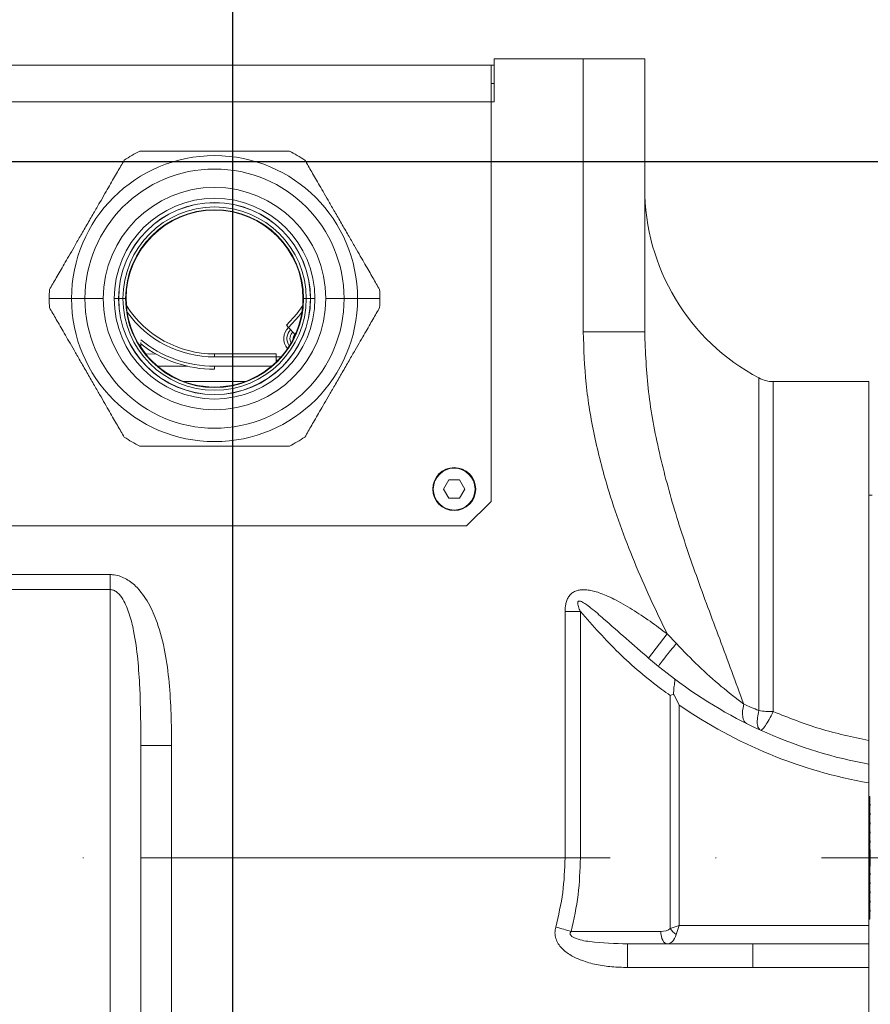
# Model space of a CAD drawing. Header units: millimetres. Extents: x 35469 to 44263, y -24881 to -16268.
# Tile 73 of 231: x 38719 to 38858, y -17933 to -17773. Entities that reach past the tile are written whole.
import ezdxf

# ---------------------------------------------------------------- set-up
doc = ezdxf.new("R2010")
doc.units = ezdxf.units.MM
doc.header["$LTSCALE"] = 0.3175
doc.linetypes.add('ACAD_ISO10W100', pattern=[18, 12, -3, 0, -3])
for name, color, linetype, lineweight in [('1轮廓实线层', 7, 'Continuous', 18), ('7标注层', 4, 'Continuous', 13), ('中心线', 4, 'ACAD_ISO10W100', 20)]:
    doc.layers.add(name, color=color, linetype=linetype, lineweight=lineweight)
doc.styles.add('标准汉字', font='gbenor.shx', dxfattribs={"bigfont": 'gbcbig.shx'})
doc.dimstyles.new('M1：18', dxfattribs={"dimscale": 18, "dimtxt": 3.5, "dimasz": 2.5, "dimexe": 2, "dimexo": 0, "dimgap": 1.5, "dimtad": 1, "dimdec": 1, "dimdsep": 46, "dimtxsty": '标准汉字', "dimcen": 5, "dimdle": 5, "dimclrd": 1, "dimclre": 1, "dimclrt": 256, "dimadec": 4, "dimazin": 2, "dimtfac": 1, "dimtdec": 1, "dimtmove": 0, "dimatfit": 3, "dimfxl": 1, "dimtolj": 1, "dimarcsym": 0})

# ---------------------------------------------------------------- blocks, each defined once
blk = doc.blocks.new('*D28')
at = {"layer": '7标注层', "color": 1, "lineweight": -2, "ltscale": 18, "transparency": 16777216}
for p, q in [((38753.98, -17970.42), (38753.98, -17602.95)), ((39813.98, -17831.5), (39813.98, -17602.95)), ((38798.98, -17638.95), (39768.98, -17638.95))]:
    blk.add_line(p, q, dxfattribs=at)
at = {"layer": '7标注层', "color": 1, "transparency": 16777216}
for points in [[(38798.98, -17631.45), (38798.98, -17646.45), (38753.98, -17638.95)], [(39768.98, -17646.45), (39768.98, -17631.45), (39813.98, -17638.95)]]:
    blk.add_solid(points, dxfattribs=at)
at = {"layer": 'Defpoints', "color": 0, "transparency": 16777216}
for p in [(39813.98, -17638.95), (39813.98, -17831.5), (38753.98, -17970.42)]:
    blk.add_point(p, dxfattribs=at)
at = {"layer": '7标注层', "transparency": 16777216, "insert": (39283.98, -17580.45), "char_height": 63, "attachment_point": 5, "style": '标准汉字'}
blk.add_mtext('\\A1;1060', dxfattribs=at)
blk = doc.blocks.new('*D31')
at = {"layer": '7标注层', "color": 1, "lineweight": -2, "ltscale": 18, "transparency": 16777216}
for p, q in [((38753.98, -17970.42), (38753.98, -17628.92)), ((38641.09, -18100.59), (38349.37, -18206.76))]:
    blk.add_line(p, q, dxfattribs=at)
blk.add_arc((38753.98, -18059.5), 394.58, 96.5379, 193.4621, dxfattribs=at)
at = {"layer": '7标注层', "color": 1, "transparency": 16777216}
for points in [[(38709.48, -17674.97), (38708.63, -17659.99), (38753.98, -17664.92)], [(38363.06, -18153.51), (38377.43, -18149.2), (38383.2, -18194.45)]]:
    blk.add_solid(points, dxfattribs=at)
at = {"layer": 'Defpoints', "color": 0, "transparency": 16777216}
for p in [(38430.76, -17833.17), (38753.98, -17970.42), (38753.98, -18059.5), (38641.09, -18100.59), (38753.98, -18971.19)]:
    blk.add_point(p, dxfattribs=at)
at = {"layer": '7标注层', "transparency": 16777216, "insert": (38446.82, -17714.89), "char_height": 63, "attachment_point": 5, "rotation": 41.7122, "style": '标准汉字'}
blk.add_mtext('\\A1;110%%d', dxfattribs=at)
blk = doc.blocks.new('*D32')
at = {"layer": '7标注层', "color": 1, "lineweight": -2, "ltscale": 18, "transparency": 16777216}
for p, q in [((38753.98, -17970.42), (38753.98, -17628.44)), ((38903.41, -18046.42), (39183.4, -18021.93))]:
    blk.add_line(p, q, dxfattribs=at)
blk.add_arc((38753.98, -18059.5), 395.05, 11.53, 83.47, dxfattribs=at)
at = {"layer": '7标注层', "color": 1, "transparency": 16777216}
for points in [[(38799.34, -17659.52), (38798.48, -17674.49), (38753.98, -17664.44)], [(39133.64, -17981.61), (39148.49, -17979.45), (39147.53, -18025.06)]]:
    blk.add_solid(points, dxfattribs=at)
at = {"layer": 'Defpoints', "color": 0, "transparency": 16777216}
for p in [(39020.88, -17768.23), (38753.98, -17970.42), (38903.41, -18046.42), (38753.98, -18059.5), (38753.98, -18971.19)]:
    blk.add_point(p, dxfattribs=at)
at = {"layer": '7标注层', "transparency": 16777216, "insert": (39060.4, -17725.1), "char_height": 63, "attachment_point": 5, "rotation": 317.5, "style": '标准汉字'}
blk.add_mtext('\\A1;85%%d', dxfattribs=at)
blk = doc.blocks.new('*D44')
at = {"layer": '7标注层', "color": 1, "lineweight": -2, "ltscale": 18, "transparency": 16777216}
for p, q in [((37974.46, -17796.16), (40892.23, -17796.16)), ((40856.23, -18794.5), (40856.23, -17841.16)), ((40604.54, -18839.5), (40892.23, -18839.5))]:
    blk.add_line(p, q, dxfattribs=at)
at = {"layer": '7标注层', "color": 1, "transparency": 16777216}
for points in [[(40863.73, -17841.16), (40848.73, -17841.16), (40856.23, -17796.16)], [(40848.73, -18794.5), (40863.73, -18794.5), (40856.23, -18839.5)]]:
    blk.add_solid(points, dxfattribs=at)
at = {"layer": 'Defpoints', "color": 0, "transparency": 16777216}
for p in [(37974.46, -17796.16), (40856.23, -17796.16), (40604.54, -18839.5)]:
    blk.add_point(p, dxfattribs=at)
at = {"layer": '7标注层', "transparency": 16777216, "insert": (40797.73, -18317.83), "char_height": 63, "attachment_point": 5, "rotation": 90, "style": '标准汉字'}
blk.add_mtext('\\A1;1043.3', dxfattribs=at)
blk = doc.blocks.new('*D45')
at = {"layer": '7标注层', "color": 1, "lineweight": -2, "ltscale": 18, "transparency": 16777216}
for p, q in [((38753.98, -16988.93), (41035.05, -16988.93)), ((40999.05, -17033.93), (40999.05, -18794.5)), ((40604.54, -18839.5), (41035.05, -18839.5))]:
    blk.add_line(p, q, dxfattribs=at)
at = {"layer": '7标注层', "color": 1, "transparency": 16777216}
for points in [[(41006.55, -17033.93), (40991.55, -17033.93), (40999.05, -16988.93)], [(40991.55, -18794.5), (41006.55, -18794.5), (40999.05, -18839.5)]]:
    blk.add_solid(points, dxfattribs=at)
at = {"layer": 'Defpoints', "color": 0, "transparency": 16777216}
for p in [(38753.98, -16988.93), (40604.54, -18839.5), (40999.05, -18839.5)]:
    blk.add_point(p, dxfattribs=at)
at = {"layer": '7标注层', "transparency": 16777216, "insert": (40940.55, -17914.21), "char_height": 63, "attachment_point": 5, "rotation": 90, "style": '标准汉字'}
blk.add_mtext('\\A1;1850.6', dxfattribs=at)

msp = doc.modelspace()

# ---------------------------------------------------------------- linework, layer by layer
at = {"layer": '1轮廓实线层', "ltscale": 18}
for p, q in [((38675.983, -17780.495), (38795.983, -17780.495)), ((38795.983, -17780.495), (38795.983, -17786.495)), ((38796.483, -17780.495), (38795.983, -17780.495)), ((38796.483, -17779.495), (38796.483, -17786.495)), ((38810.983, -17779.495), (38796.483, -17779.495)), ((38810.983, -17823.91), (38810.983, -17779.495)), ((38810.983, -17779.495), (38820.983, -17779.495)), ((38820.983, -17779.495), (38820.983, -17823.91)), ((38795.983, -17783.495), (38796.483, -17783.495)), ((38795.983, -17786.495), (38675.983, -17786.495)), ((38795.983, -17851.495), (38795.983, -17786.495)), ((38796.483, -17786.495), (38795.983, -17786.495)), ((38727.71, -17818.495), (38724.074, -17818.495)), ((38729.892, -17818.495), (38727.71, -17818.495)), ((38732.874, -17818.495), (38729.892, -17818.495)), ((38736.067, -17818.495), (38735.376, -17818.495)), ((38736.511, -17818.495), (38736.067, -17818.495)), ((38765.455, -17818.495), (38765.899, -17818.495)), ((38765.899, -17818.495), (38766.59, -17818.495)), ((38769.092, -17818.495), (38772.074, -17818.495)), ((38772.074, -17818.495), (38774.256, -17818.495)), ((38774.256, -17818.495), (38777.892, -17818.495)), ((38762.692, -17822.82), (38763.036, -17823.183)), ((38763.036, -17823.183), (38764.069, -17824.27)), ((38764.227, -17824.118), (38764.069, -17824.27)), ((38764.069, -17824.27), (38764.132, -17824.337)), ((38820.983, -17823.91), (38810.983, -17823.91)), ((38738.983, -17825.636), (38738.983, -17826.435)), ((38750.983, -17827.495), (38750.983, -17827.995)), ((38750.983, -17827.495), (38760.983, -17827.495)), ((38760.983, -17827.495), (38760.983, -17827.995)), ((38750.983, -17827.995), (38760.983, -17827.995)), ((38760.983, -17827.995), (38760.983, -17828.841)), ((38760.983, -17827.995), (38761.79, -17827.995)), ((38761.329, -17828.495), (38760.983, -17828.495)), ((38741.707, -17829.495), (38746.595, -17829.495)), ((38750.983, -17829.495), (38760.258, -17829.495)), ((38750.983, -17829.495), (38750.983, -17829.981)), ((38755.963, -17831.995), (38746.003, -17831.995)), ((38839.577, -17885.533), (38839.577, -17831.412)), ((38857.483, -17831.995), (38841.921, -17831.995)), ((38841.921, -17831.995), (38841.921, -17885.712)), ((38857.483, -17831.995), (38857.483, -17890.412)), ((38789.123, -17848.006), (38788.263, -17849.495)), ((38790.843, -17848.006), (38789.123, -17848.006)), ((38791.703, -17849.495), (38790.843, -17848.006)), ((38788.263, -17849.495), (38789.123, -17850.985)), ((38790.843, -17850.985), (38791.703, -17849.495)), ((38789.123, -17850.985), (38790.843, -17850.985)), ((38791.983, -17855.495), (38795.983, -17851.495)), ((38857.983, -17850.495), (38857.483, -17850.495)), ((38791.983, -17855.495), (38679.983, -17855.495)), ((38676.983, -17863.408), (38733.983, -17863.408)), ((38733.983, -17865.847), (38733.983, -17863.408)), ((38733.983, -17865.847), (38676.983, -17865.847)), ((38733.983, -17973.422), (38733.983, -17865.847)), ((38810.523, -17869.419), (38808.023, -17869.419)), ((38808.023, -17909.495), (38808.023, -17869.419)), ((38810.523, -17909.495), (38810.523, -17869.419)), ((38824.647, -17873.065), (38821.617, -17876.986)), ((38824.647, -17873.065), (38826.136, -17874.625)), ((38823.242, -17878.338), (38821.617, -17876.986)), ((38824.642, -17879.466), (38823.242, -17878.338)), ((38824.648, -17879.471), (38824.642, -17879.466)), ((38825.825, -17880.376), (38824.648, -17879.471)), ((38825.837, -17880.386), (38825.825, -17880.376)), ((38825.121, -17883.076), (38825.697, -17882.864)), ((38825.121, -17920.995), (38825.121, -17883.076)), ((38826.621, -17884.651), (38826.621, -17920.495)), ((38738.983, -17891.22), (38738.983, -17965.887)), ((38743.983, -17891.22), (38738.983, -17891.22)), ((38743.983, -17891.22), (38743.983, -17909.495)), ((38857.483, -17890.412), (38857.483, -17894.27)), ((38857.483, -17894.27), (38857.483, -17897.318)), ((38857.483, -17897.318), (38857.483, -17920.495)), ((38857.483, -17899.495), (38857.608, -17899.495)), ((38857.608, -17899.495), (38857.608, -17900.12)), ((38857.608, -17900.12), (38857.483, -17900.12)), ((38857.483, -17900.12), (38857.483, -17918.87)), ((38857.608, -17900.12), (38857.608, -17918.87)), ((38857.67, -17900.745), (38857.608, -17900.745)), ((38857.67, -17900.995), (38857.608, -17900.995)), ((38857.67, -17900.745), (38857.67, -17900.995)), ((38857.67, -17902.245), (38857.608, -17902.245)), ((38857.67, -17902.495), (38857.608, -17902.495)), ((38857.67, -17902.245), (38857.67, -17902.495)), ((38857.67, -17903.745), (38857.608, -17903.745)), ((38857.67, -17903.995), (38857.608, -17903.995)), ((38857.67, -17903.745), (38857.67, -17903.995)), ((38857.67, -17905.245), (38857.608, -17905.245)), ((38857.67, -17905.495), (38857.608, -17905.495)), ((38857.67, -17905.245), (38857.67, -17905.495)), ((38857.67, -17906.745), (38857.608, -17906.745)), ((38857.67, -17906.995), (38857.608, -17906.995)), ((38857.67, -17906.745), (38857.67, -17906.995)), ((38857.67, -17908.12), (38857.608, -17908.12)), ((38857.67, -17908.12), (38857.67, -17910.87)), ((38743.983, -17909.495), (38738.983, -17909.495)), ((38743.983, -17909.495), (38743.983, -17955.162)), ((38743.983, -17909.495), (38808.023, -17909.495)), ((38808.023, -17909.495), (38810.523, -17909.495)), ((38857.67, -17910.87), (38857.608, -17910.87)), ((38857.67, -17911.995), (38857.608, -17911.995)), ((38857.67, -17912.245), (38857.608, -17912.245)), ((38857.67, -17911.995), (38857.67, -17912.245)), ((38857.67, -17913.495), (38857.608, -17913.495)), ((38857.67, -17913.745), (38857.608, -17913.745)), ((38857.67, -17913.495), (38857.67, -17913.745)), ((38857.67, -17914.995), (38857.608, -17914.995)), ((38857.67, -17915.245), (38857.608, -17915.245)), ((38857.67, -17914.995), (38857.67, -17915.245)), ((38857.67, -17916.495), (38857.608, -17916.495)), ((38857.67, -17916.745), (38857.608, -17916.745)), ((38857.67, -17916.495), (38857.67, -17916.745)), ((38857.483, -17918.87), (38857.608, -17918.87)), ((38857.67, -17917.995), (38857.608, -17917.995)), ((38857.67, -17918.245), (38857.608, -17918.245)), ((38857.608, -17918.87), (38857.608, -17919.495)), ((38857.67, -17917.995), (38857.67, -17918.245)), ((38857.608, -17919.495), (38857.483, -17919.495)), ((38823.621, -17921.495), (38809.003, -17921.495)), ((38826.621, -17920.495), (38825.121, -17920.995)), ((38826.621, -17920.495), (38826.121, -17921.995)), ((38826.621, -17920.495), (38857.483, -17920.495)), ((38857.483, -17920.495), (38857.483, -17923.495)), ((38824.621, -17923.495), (38818.182, -17923.495)), ((38818.182, -17923.495), (38818.182, -17927.344)), ((38857.483, -17923.495), (38824.621, -17923.495)), ((38838.583, -17927.344), (38838.583, -17923.495)), ((38857.483, -17927.344), (38857.483, -17923.495)), ((38818.182, -17927.344), (38838.583, -17927.344)), ((38857.483, -17927.344), (38838.583, -17927.344)), ((38857.483, -17927.344), (38857.483, -17954.213))]:
    msp.add_line(p, q, dxfattribs=at)
at = {"layer": '1轮廓实线层', "lineweight": 20, "ltscale": 18}
for points in [[(38765.328, -17819.618), (38764.353, -17820.994), (38762.692, -17822.82)], [(38765.202, -17820.696), (38764.706, -17821.354), (38763.036, -17823.183)], [(38741.445, -17827.503), (38739.909, -17827.54), (38739.8, -17827.549)], [(38837.106, -17884.491), (38836.987, -17885.064), (38836.919, -17885.604), (38836.903, -17886.099), (38836.938, -17886.542), (38837.025, -17886.924), (38837.162, -17887.239), (38837.347, -17887.48), (38837.576, -17887.644)], [(38824.621, -17923.495), (38824.426, -17923.457), (38824.238, -17923.343), (38824.065, -17923.158), (38823.914, -17922.909), (38823.79, -17922.606), (38823.697, -17922.261), (38823.64, -17921.885), (38823.621, -17921.495)]]:
    msp.add_lwpolyline(points, dxfattribs=at)
at = {"layer": '1轮廓实线层', "ltscale": 18}
for radius in [3.5, 3.4]:
    msp.add_circle((38789.983, -17849.495), radius, dxfattribs=at)
at = {"layer": '1轮廓实线层', "lineweight": 20, "ltscale": 18}
for centre, radius, start, end in [((38750.983, -17818.495), 23.273, 0, 180), ((38750.983, -17818.495), 26.909, 116.88805, 123.11195), ((38750.983, -17818.495), 26.909, 56.88805, 63.11195), ((38750.983, -17818.495), 21.091, 0, 180), ((38750.983, -17818.495), 18.109, 0, 180), ((38855.983, -17800.495), 35, 180, 242.04711), ((38750.983, -17818.495), 16.337, 0, 180), ((38750.983, -17818.495), 15.627, 0, 180), ((38750.983, -17818.495), 15.607, 0, 180), ((38750.983, -17818.495), 14.916, 0, 180), ((38750.983, -17818.495), 14.472, 0, 180), ((38750.983, -17818.495), 14.389, 90, 179.97665), ((38750.983, -17818.495), 14.389, 0.00474, 90), ((38750.983, -17818.495), 26.909, 176.88805, 180), ((38750.983, -17818.495), 26.909, 0, 3.11195), ((38750.983, -17818.495), 26.909, 180, 183.11195), ((38750.983, -17818.495), 23.273, 180, 0), ((38750.983, -17818.495), 21.091, 180, 0), ((38750.983, -17818.495), 18.109, 180, 0), ((38750.983, -17818.495), 16.337, 180, 0), ((38750.983, -17818.495), 15.627, 180, 0), ((38750.983, -17818.495), 15.607, 180, 0), ((38750.983, -17818.495), 14.916, 180, 0), ((38750.983, -17818.495), 14.472, 180, 0), ((38750.983, -17818.495), 14.389, 179.97665, 0.00474), ((38750.983, -17818.495), 26.909, 356.88805, 0), ((38750.983, -17810.495), 17, 212.45502, 270), ((38750.983, -17810.495), 17.5, 215.65562, 270), ((38764.758, -17824.995), 2.5, 133.53115, 220.54165), ((38764.758, -17824.995), 2, 133.53115, 216.35221), ((38764.758, -17824.995), 1.5, 133.53115, 208.18392), ((38764.758, -17824.995), 1, 133.53115, 186.27024), ((38750.983, -17810.495), 19, 230.75912, 270), ((38750.983, -17810.495), 19.5, 232.02013, 270), ((38841.921, -17826.995), 5, 242.04711, 270), ((38750.983, -17818.495), 26.909, 236.88805, 243.11195), ((38750.983, -17818.495), 26.909, 296.88805, 303.11195), ((38789.983, -17849.495), 3.5, 90, 180), ((38789.983, -17849.495), 3.5, 270, 90), ((38870.983, -17820.495), 75, 232.99093, 259.63024), ((38870.983, -17820.495), 78, 235.33743, 260.03323), ((38829.207, -17917.909), 5.121, 217.06272, 232.93728)]:
    msp.add_arc(centre, radius, start, end, dxfattribs=at)
at = {"layer": '1轮廓实线层', "ltscale": 18}
for centre, major_axis, start_param, end_param in [((38823.621, -17920.495), (1.732, 0), 4.712389, 5.7595865), ((38824.621, -17920.495), (0, 3), 3.1415927, 4.1887902)]:
    msp.add_ellipse(centre, major_axis=major_axis, ratio=0.5773503, start_param=start_param, end_param=end_param, dxfattribs=at)
for points, knots in [([(38738.813, -17794.495), (38739.523, -17794.495), (38740.947, -17794.495), (38743.055, -17794.495), (38745.026, -17794.495), (38746.72, -17794.495), (38748.679, -17794.495), (38750.924, -17794.495), (38753.179, -17794.495), (38755.155, -17794.495), (38756.861, -17794.495), (38758.852, -17794.495), (38760.988, -17794.495), (38762.43, -17794.495), (38763.153, -17794.495)], [0, 0, 0, 0, 34241.2575, 68615.7927151, 86088.9840227, 103573.8203857, 121112.770919, 138585.1210221, 156072.255106, 173611.2575165, 191125.176641, 208576.1317984, 243246.5975264, 278064.1267352, 278064.1267352, 278064.1267352, 278064.1267352]), ([(38724.114, -17817.034), (38724.473, -17816.412), (38725.191, -17815.168), (38726.255, -17813.326), (38727.246, -17811.609), (38728.095, -17810.139), (38729.076, -17808.439), (38730.198, -17806.496), (38731.319, -17804.554), (38732.301, -17802.854), (38733.148, -17801.387), (38734.138, -17799.672), (38735.203, -17797.827), (38735.922, -17796.581), (38736.283, -17795.956)], [0, 0, 0, 0, 34629.9643075, 69156.1051019, 86573.5411365, 104040.4880968, 121486.6721207, 138894.5774652, 156325.8692702, 173760.1724483, 191211.4626554, 208518.736158, 243076.942951, 277823.5229408, 277823.5229408, 277823.5229408, 277823.5229408]), ([(38765.683, -17795.956), (38766.042, -17796.579), (38766.76, -17797.822), (38767.824, -17799.665), (38768.815, -17801.381), (38769.664, -17802.851), (38770.645, -17804.552), (38771.767, -17806.494), (38772.888, -17808.436), (38773.87, -17810.137), (38774.717, -17811.603), (38775.707, -17813.319), (38776.772, -17815.163), (38777.492, -17816.41), (38777.852, -17817.034)], [0, 0, 0, 0, 34599.8241652, 69095.9151798, 86498.1919727, 103949.9365994, 121380.9363608, 138773.6907585, 156189.8112624, 173608.9405184, 191045.0420188, 208337.2521595, 242865.3812642, 277581.7196153, 277581.7196153, 277581.7196153, 277581.7196153]), ([(38736.283, -17841.034), (38735.924, -17840.412), (38735.206, -17839.168), (38734.142, -17837.326), (38733.151, -17835.609), (38732.302, -17834.139), (38731.32, -17832.439), (38730.199, -17830.496), (38729.078, -17828.554), (38728.096, -17826.854), (38727.249, -17825.387), (38726.259, -17823.672), (38725.194, -17821.827), (38724.474, -17820.581), (38724.114, -17819.956)], [0, 0, 0, 0, 34539.801644, 68976.0500901, 86348.1380438, 103769.6080163, 121170.369111, 138532.9511886, 155918.8588378, 173307.7700196, 190713.624003, 207975.8362441, 242444.0672017, 277100.1809071, 277100.1809071, 277100.1809071, 277100.1809071]), ([(38777.852, -17819.956), (38777.493, -17820.579), (38776.775, -17821.822), (38775.711, -17823.665), (38774.72, -17825.381), (38773.871, -17826.851), (38772.89, -17828.552), (38771.768, -17830.494), (38770.647, -17832.436), (38769.665, -17834.137), (38768.818, -17835.603), (38767.828, -17837.319), (38766.763, -17839.163), (38766.043, -17840.41), (38765.683, -17841.034)], [0, 0, 0, 0, 34509.786234, 68916.1092586, 86273.1007057, 103679.4312582, 121065.070929, 138412.5647608, 155783.3638939, 173157.1639495, 190547.8920833, 207795.1033008, 242233.3810439, 276859.378263, 276859.378263, 276859.378263, 276859.378263]), ([(38824.647, -17873.065), (38823.715, -17871.131), (38821.85, -17867.262), (38819.273, -17861.355), (38816.933, -17855.344), (38814.664, -17848.52), (38812.704, -17840.876), (38811.268, -17832.415), (38811.078, -17826.738), (38810.983, -17823.91)], [0, 0, 0, 0, 20353.8379621, 40699.4709536, 61065.3943297, 81466.4479197, 108812.5534464, 135799.5240853, 162588.4553273, 162588.4553273, 162588.4553273, 162588.4553273]), ([(38837.106, -17884.491), (38835.808, -17880.952), (38833.245, -17873.965), (38829.366, -17863.701), (38825.963, -17853.618), (38823.271, -17843.658), (38821.383, -17833.78), (38821.115, -17827.173), (38820.983, -17823.91)], [0, 0, 0, 0, 25775.7192238, 50879.677064, 75241.9582068, 98814.1990713, 121755.784358, 144129.9479722, 144129.9479722, 144129.9479722, 144129.9479722]), ([(38738.813, -17842.495), (38739.523, -17842.495), (38740.947, -17842.495), (38743.055, -17842.495), (38745.026, -17842.495), (38746.72, -17842.495), (38748.679, -17842.495), (38750.924, -17842.495), (38753.179, -17842.495), (38755.155, -17842.495), (38756.861, -17842.495), (38758.852, -17842.495), (38760.988, -17842.495), (38762.43, -17842.495), (38763.153, -17842.495)], [0, 0, 0, 0, 34066.5335162, 68265.664667, 85649.5743622, 103045.3126346, 120494.8916368, 137877.9662132, 155276.0667874, 172725.3705599, 190149.8189423, 207511.8300106, 242005.3816199, 276645.2462844, 276645.2462844, 276645.2462844, 276645.2462844]), ([(38733.983, -17863.408), (38734.12, -17863.412), (38734.965, -17863.434), (38736.485, -17863.927), (38738.549, -17865.502), (38740.322, -17868), (38741.897, -17871.655), (38743.001, -17876.004), (38743.645, -17880.994), (38743.951, -17886.075), (38743.972, -17889.505), (38743.983, -17891.22)], [0, 0, 0, 0, 2675.8939778, 16462.2249161, 30120.0539033, 52737.3630054, 75230.059109, 107473.5490487, 139794.65003, 173204.7462457, 206628.5556908, 206628.5556908, 206628.5556908, 206628.5556908]), ([(38738.983, -17891.22), (38738.966, -17888.098), (38738.942, -17883.407), (38738.524, -17877.196), (38737.988, -17873.158), (38737.184, -17869.875), (38736.343, -17867.755), (38735.421, -17866.503), (38734.735, -17866.012), (38734.296, -17865.86), (38734.052, -17865.85), (38733.983, -17865.847)], [0, 0, 0, 0, 71493.8068031, 107453.8488781, 143581.0115864, 165623.2161003, 185770.8840754, 196175.2557052, 200960.5319327, 204945.7475616, 206509.8111067, 206509.8111067, 206509.8111067, 206509.8111067]), ([(38808.023, -17869.419), (38808.029, -17869.19), (38808.041, -17868.75), (38808.151, -17868.088), (38808.349, -17867.464), (38808.675, -17866.883), (38809.131, -17866.405), (38809.702, -17866.076), (38810.344, -17865.895), (38811.043, -17865.842), (38811.821, -17865.903), (38812.678, -17866.078), (38813.661, -17866.378), (38814.777, -17866.819), (38816.6, -17867.68), (38818.992, -17869.066), (38821.873, -17870.977), (38823.722, -17872.369), (38824.647, -17873.065)], [0, 0, 0, 0, 11934.5525722, 22885.1580437, 34894.0219349, 45874.7726143, 57352.5130749, 68852.8377209, 79785.1249385, 91846.4385528, 105216.2473807, 120322.2188781, 137345.6112846, 158713.9997668, 182808.6491162, 242363.6737429, 302591.5414112, 362943.4571359, 362943.4571359, 362943.4571359, 362943.4571359]), ([(38821.617, -17876.986), (38819.194, -17874.884), (38816.061, -17872.167), (38812.681, -17869.173), (38811.447, -17868.228), (38810.854, -17867.844), (38810.458, -17867.704), (38810.301, -17867.707), (38810.233, -17867.73), (38810.191, -17867.755), (38810.156, -17867.789), (38810.118, -17867.848), (38810.077, -17867.996), (38810.1, -17868.258), (38810.229, -17868.76), (38810.401, -17869.146), (38810.523, -17869.419)], [0, 0, 0, 0, 186534.5064241, 241164.210306, 260141.2416601, 275887.9698464, 281544.8209423, 283671.7592534, 284612.5448377, 285500.5913273, 286381.3515725, 287302.0987733, 289403.2443681, 294892.4405376, 301993.8901304, 319070.1137729, 319070.1137729, 319070.1137729, 319070.1137729]), ([(38810.523, -17869.419), (38812.561, -17871.725), (38816.671, -17876.377), (38821.778, -17880.642), (38824.675, -17882.752), (38825.121, -17883.076)], [0, 0, 0, 0, 33982.9322738, 68544.9822427, 74826.7540825, 74826.7540825, 74826.7540825, 74826.7540825]), ([(38823.242, -17878.338), (38823.271, -17878.278), (38823.331, -17878.153), (38823.983, -17877.295), (38824.963, -17876.059), (38825.755, -17875.092), (38826.136, -17874.625)], [0, 0, 0, 0, 24137.0027398, 50107.077167, 76077.1515939, 100214.1543328, 100214.1543328, 100214.1543328, 100214.1543328]), ([(38826.136, -17874.625), (38827.323, -17875.855), (38829.671, -17878.288), (38833.38, -17881.615), (38835.882, -17883.546), (38837.106, -17884.491)], [0, 0, 0, 0, 25670.9005078, 50760.1786335, 74796.3619919, 74796.3619919, 74796.3619919, 74796.3619919]), ([(38825.697, -17882.864), (38825.697, -17882.643), (38825.697, -17882.186), (38825.774, -17881.58), (38825.867, -17880.989), (38825.911, -17880.658), (38825.893, -17880.513), (38825.886, -17880.475), (38825.878, -17880.443), (38825.864, -17880.413), (38825.849, -17880.395), (38825.84, -17880.388), (38825.838, -17880.387), (38825.837, -17880.386), (38825.837, -17880.386)], [0, 0, 0, 0, 47056.7699687, 97307.5446357, 145067.0176261, 216935.7629298, 234141.2539736, 239107.4414357, 246434.2219025, 261814.6757031, 272180.5136619, 273752.9453655, 274685.2883937, 274881.1610367, 274881.1610367, 274881.1610367, 274881.1610367]), ([(38826.621, -17884.651), (38826.619, -17884.648), (38826.357, -17884.149), (38826.047, -17883.55), (38825.746, -17882.96), (38825.697, -17882.864)], [0, 0, 0, 0, 447.4963367, 62639.3748339, 74780.4275023, 74780.4275023, 74780.4275023, 74780.4275023]), ([(38839.577, -17885.533), (38839.152, -17885.36), (38838.314, -17885.019), (38837.505, -17884.666), (38837.106, -17884.491)], [0, 0, 0, 0, 28643.1602543, 56445.7819264, 56445.7819264, 56445.7819264, 56445.7819264]), ([(38841.92, -17885.711), (38844.424, -17886.703), (38849.468, -17888.7), (38854.799, -17889.839), (38857.483, -17890.412)], [0, 0, 0, 0, 27998.6026138, 56393.7015722, 56393.7015722, 56393.7015722, 56393.7015722]), ([(38808.023, -17909.495), (38807.957, -17911.388), (38807.824, -17915.21), (38806.946, -17918.903), (38806.503, -17920.768)], [0, 0, 0, 0, 27883.6140642, 56313.357468, 56313.357468, 56313.357468, 56313.357468]), ([(38809.003, -17921.495), (38809.446, -17919.511), (38810.325, -17915.574), (38810.457, -17911.511), (38810.523, -17909.495)], [0, 0, 0, 0, 28372.3481176, 56305.496844, 56305.496844, 56305.496844, 56305.496844]), ([(38806.503, -17920.768), (38806.444, -17921.078), (38806.324, -17921.699), (38806.489, -17922.645), (38806.894, -17923.504), (38807.481, -17924.233), (38808.191, -17924.86), (38808.974, -17925.378), (38809.828, -17925.822), (38811.184, -17926.385), (38813.128, -17926.913), (38815.637, -17927.282), (38817.333, -17927.323), (38818.182, -17927.344)], [0, 0, 0, 0, 15535.1680249, 31123.8149291, 46708.5082034, 62243.1536466, 77143.3589164, 93362.6411074, 108406.0478041, 124481.5003687, 165455.8584191, 206896.982032, 248485.2846659, 248485.2846659, 248485.2846659, 248485.2846659]), ([(38809.003, -17921.495), (38808.968, -17921.539), (38808.902, -17921.62), (38808.85, -17921.764), (38808.851, -17921.91), (38808.909, -17922.048), (38809.013, -17922.175), (38809.226, -17922.352), (38810.203, -17922.847), (38813.274, -17923.374), (38816.144, -17923.445), (38818.182, -17923.495)], [0, 0, 0, 0, 3476.1551384, 6399.6437259, 9058.8486044, 11826.0511163, 14856.777081, 18486.4689444, 27929.9221535, 79256.2458713, 205043.5794409, 205043.5794409, 205043.5794409, 205043.5794409])]:
    msp.add_open_spline(points, degree=3, knots=knots, dxfattribs=at)
for points in [[(38735.356, -17818.495), (38735.346, -17818.495), (38735.324, -17818.495), (38735.16, -17818.495), (38734.925, -17818.495), (38734.739, -17818.495), (38734.646, -17818.495)], [(38766.61, -17818.495), (38766.62, -17818.495), (38766.642, -17818.495), (38766.806, -17818.495), (38767.041, -17818.495), (38767.227, -17818.495), (38767.32, -17818.495)], [(38839.845, -17888.726), (38839.712, -17888.624), (38839.448, -17888.421), (38839.288, -17887.694), (38839.306, -17886.729), (38839.487, -17885.931), (38839.577, -17885.533)], [(38841.92, -17885.712), (38841.512, -17885.704), (38840.695, -17885.688), (38839.95, -17885.584), (38839.577, -17885.533)], [(38841.92, -17885.712), (38841.688, -17886.157), (38841.224, -17887.048), (38840.602, -17888.039), (38840.101, -17888.678), (38839.93, -17888.71), (38839.844, -17888.726)], [(38809.003, -17921.495), (38808.61, -17921.367), (38807.824, -17921.111), (38806.944, -17920.882), (38806.503, -17920.768)]]:
    msp.add_open_spline(points, degree=3, dxfattribs=at)
at = {"layer": '7标注层', "ltscale": 18}
for centre, radius, start in [((38753.983, -18839.495), 1850.561, 300), ((37974.458, -18866.717), 1070.561, 15.054414)]:
    msp.add_arc(centre, radius, start, 182, dxfattribs=at)
at = {"layer": '中心线', "ltscale": 18}
msp.add_line((38643.818, -17909.495), (39977.136, -17909.495), dxfattribs=at)

# ---------------------------------------------------------------- dimensions: what is measured, and where the dimension line sits
at = {"layer": '7标注层', "ltscale": 18}
for base, p1, p2, angle, picture, middle in [((40999.054, -18839.495), (38753.983, -16988.935), (40604.544, -18839.495), 270, '*D45', (40940.554, -17914.215)), ((40856.231, -17796.156), (40604.544, -18839.495), (37974.458, -17796.156), 90, '*D44', (40797.731, -18317.826))]:
    dim = msp.add_linear_dim(base=base, p1=p1, p2=p2, angle=angle, dimstyle='M1：18', override={"dimsah": 1, "dimtzin": 8}, dxfattribs=at)
    dim.commit()
    dim.dimension.update_dxf_attribs({"geometry": picture, "text_midpoint": middle})
dim = msp.add_linear_dim(base=(39813.983, -17638.946), p1=(38753.983, -17970.421), p2=(39813.983, -17831.498), dimstyle='M1：18', override={"dimsah": 1, "dimtzin": 8}, dxfattribs=at)
dim.commit()
dim.dimension.update_dxf_attribs({"geometry": '*D28', "text_midpoint": (39283.983, -17580.446)})
dim = msp.add_angular_dim_2l(base=(38430.7628, -17833.1741), line1=((38753.9829, -18971.1925), (38753.9829, -17970.4211)), line2=((38753.9829, -18059.4952), (38641.0863, -18100.5862)), dimstyle='M1：18', override={"dimsah": 1, "dimtdec": 4, "dimtmove": 2}, dxfattribs=at)
dim.commit()
dim.dimension.update_dxf_attribs({"geometry": '*D31', "text_midpoint": (38446.8152, -17714.885), "dimtype": 162})
dim = msp.add_angular_dim_2l(base=(39020.8781, -17768.2302), line1=((38753.9829, -18059.4952), (38903.4121, -18046.4219)), line2=((38753.9829, -18971.1925), (38753.9829, -17970.4211)), dimstyle='M1：18', override={"dimtad": 1, "dimtih": 0, "dimtoh": 0, "dimsah": 1, "dimtdec": 4, "dimtzin": 8}, dxfattribs=at)
dim.commit()
dim.dimension.update_dxf_attribs({"geometry": '*D32', "text_midpoint": (39060.4001, -17725.0995)})

doc.saveas('drawing.dxf')
